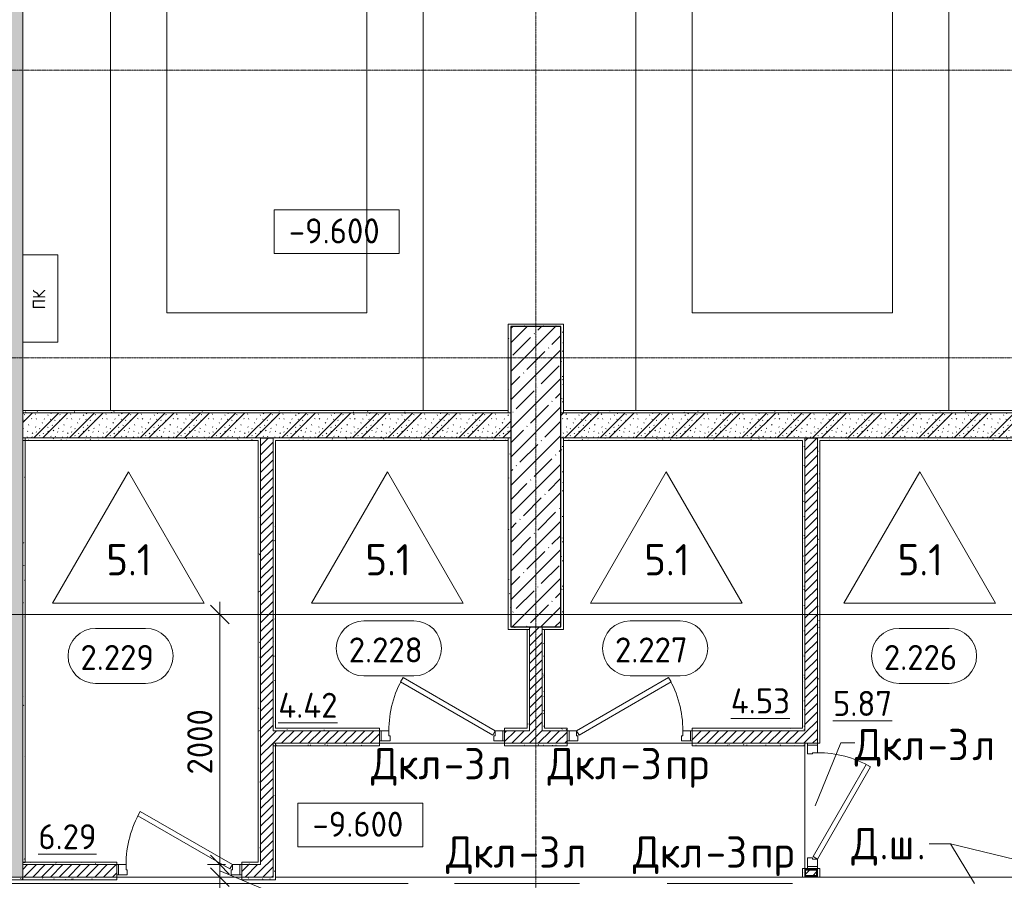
# Model space of a CAD drawing. Header units: millimetres. Extents: x 86102 to 162330, y -10965 to 131946.
# Tile 39 of 53: x 134145 to 142014, y 78575 to 85453. Entities that reach past the tile are written whole.
import ezdxf

# ---------------------------------------------------------------- set-up
doc = ezdxf.new("R2010")
doc.units = ezdxf.units.MM
doc.linetypes.add('3_ Штрих_ 1 х 1 мм', pattern=[2, 1, -1])
doc.linetypes.add('4_ Штрихпунктир_ 10 х 2 мм', pattern=[14, 10, -2, 0, -2])
for name, color, linetype, lineweight in [('A-ANNO-DIMS', 7, 'Continuous', 5), ('A-ANNO-DIMS-100', 7, 'Continuous', 5), ('A-ANNO-NOTE', 7, 'Continuous', 5), ('A-AREA-IDEN', 7, 'Continuous', 5), ('A-DETL-GENF', 7, 'Continuous', 13), ('A-DOOR', 7, 'Continuous', 13), ('A-DOOR-FRAM', 7, 'Continuous', 13), ('A-DOOR-IDEN', 7, 'Continuous', 5), ('A-FLOR', 7, 'Continuous', 13), ('A-FLOR-IDEN', 7, 'Continuous', 5), ('A-GENM', 7, 'Continuous', 13), ('A-WALL', 7, 'Continuous', 13), ('A-WALL-PATT', 7, 'Continuous', 13), ('C-PRKG', 7, 'Continuous', 13), ('G-ANNO-DIMS', 7, 'Continuous', 5), ('G-ANNO-TEXT', 7, 'Continuous', 5), ('I-WALL', 7, 'Continuous', 13), ('M-EQPM', 7, 'Continuous', 13), ('S-COLS', 7, 'Continuous', 25), ('S-GRID', 7, 'Continuous', 5)]:
    doc.layers.add(name, color=color, linetype=linetype, lineweight=lineweight)
doc.styles.add('GOST Common', font='GOST_Common.ttf', dxfattribs={"height": 100})
doc.styles.add('GOST Common_2', font='GOST_Common.ttf', dxfattribs={"height": 200})
doc.styles.add('GOST Common_3', font='GOST_Common.ttf', dxfattribs={"height": 250})
doc.dimstyles.new('2_мм', dxfattribs={"dimscale": 304.8, "dimtxt": 201.142999, "dimasz": 0.492126, "dimexe": 0.328084, "dimexo": 0.492126, "dimgap": 0, "dimtad": 1, "dimdec": 0, "dimdsep": 46, "dimtxsty": 'GOST Common_2', "dimblk1": 'OBLIQUE', "dimblk2": 'OBLIQUE', "dimsah": 1, "dimcen": 0.09, "dimdle": 0.328084, "dimadec": 5, "dimazin": 2, "dimtfac": 1, "dimtdec": 4, "dimtix": 1, "dimtmove": 1, "dimatfit": 3, "dimfxl": 1, "dimtvp": 1, "dimtolj": 1, "dimtzin": 0, "dimarcsym": 2})
doc.dimstyles.new('2_мм_1', dxfattribs={"dimscale": 304.8, "dimtxt": 201.142999, "dimasz": 0.492126, "dimexe": 0.328084, "dimexo": 0.492126, "dimgap": 0, "dimtad": 1, "dimdec": 0, "dimdsep": 46, "dimtxsty": 'GOST Common_2', "dimblk1": 'OBLIQUE', "dimblk2": 'OBLIQUE', "dimsah": 1, "dimcen": 0.09, "dimdle": 0.328084, "dimadec": 5, "dimazin": 2, "dimtfac": 1, "dimtdec": 4, "dimtix": 1, "dimtmove": 0, "dimatfit": 3, "dimfxl": 1, "dimtvp": 1, "dimtolj": 1, "dimtzin": 0, "dimarcsym": 2})
pattern_1 = [(0, (0, 0), (203.2, 50.8), [3.353, -149.047, 3.353, -149.047, -812.8]), (0, (0, 0), (203.2, 50.8), [-304.8, 3.353, -301.447, 3.353, -149.047, -355.6]), (0, (0, 0), (203.2, 50.8), [-762, 3.353, -98.247, 3.353, -250.647]), (120, (76.2, 25.4), (-145.59409, 150.576362), [3.353, -149.047, 3.353, -149.047, -812.8]), (120, (76.2, 25.4), (-145.59409, 150.576362), [-304.8, 3.353, -301.447, 3.353, -149.047, -355.6]), (120, (76.2, 25.4), (-145.59409, 150.576362), [-762, 3.353, -98.247, 3.353, -250.647]), (240, (101.6, 127), (-57.60591, -201.376362), [3.353, -149.047, 3.353, -149.047, -812.8]), (240, (101.6, 127), (-57.60591, -201.376362), [-304.8, 3.353, -301.447, 3.353, -149.047, -355.6]), (240, (101.6, 127), (-57.60591, -201.376362), [-762, 3.353, -98.247, 3.353, -250.647])]
pattern_2 = [(135, (150.28, 188.64), (-282.84271, 3e-14), [5, -395]), (135, (174.9, 237.36), (-282.84271, 3e-14), [5, -395]), (135, (211.96, 236.53), (-282.84271, 3e-14), [5, -395]), (135, (114.96, 223.96), (-282.84271, 3e-14), [5, -395]), (135, (77.54, 223.96), (-282.84271, 3e-14), [5, -395]), (135, (57.44, 184.52), (-282.84271, 3e-14), [5, -395]), (135, (66.21, 142.9), (-282.84271, 3e-14), [5, -395]), (135, (107.33, 161), (-282.84271, 3e-14), [5, -395]), (135, (99.08, 130.94), (-282.84271, 3e-14), [5, -395]), (135, (22.6, 136.46), (-282.84271, 3e-14), [5, -395]), (135, (21.16, 168.08), (-282.84271, 3e-14), [5, -395]), (135, (46.13, 96.12), (-282.84271, 3e-14), [5, -395]), (135, (3.54, 74.6), (-282.84271, 3e-14), [5, -395]), (135, (40.3, 47.56), (-282.84271, 3e-14), [5, -395]), (135, (39.77, 18.47), (-282.84271, 3e-14), [5, -395]), (135, (76.94, 37.28), (-282.84271, 3e-14), [5, -395]), (135, (114.18, 62.4), (-282.84271, 3e-14), [5, -395]), (135, (139.87, 90.2), (-282.84271, 3e-14), [5, -395]), (135, (141.44, 15.82), (-282.84271, 3e-14), [5, -395]), (135, (188.69, 26.73), (-282.84271, 3e-14), [5, -395]), (135, (176.14, 51.36), (-282.84271, 3e-14), [5, -395]), (135, (177.03, 0), (-282.84271, 3e-14), [5, -395]), (135, (276.61, 8.22), (-282.84271, 3e-14), [5, -395]), (135, (271.19, 31.72), (-282.84271, 3e-14), [5, -395]), (135, (268.29, 119.65), (-282.84271, 3e-14), [5, -395]), (135, (237.92, 101.95), (-282.84271, 3e-14), [5, -395]), (135, (237.92, 158.27), (-282.84271, 3e-14), [5, -395]), (135, (260.4, 204.35), (-282.84271, 3e-14), [5, -395]), (135, (275.54, 235.4), (-282.84271, 3e-14), [5, -395]), (135, (117.62, 268.96), (-282.84271, 3e-14), [5, -395]), (135, (203.62, 273.83), (-282.84271, 3e-14), [5, -395]), (135, (47.24, 279.3), (-282.84271, 3e-14), [5, -395]), (135, (23.2, 266.16), (-282.84271, 3e-14), [5, -395]), (135, (42.78, 232.52), (-282.84271, 3e-14), [5, -395]), (135, (177.76, 90.57), (-282.84271, 3e-14), [5, -395]), (135, (181.12, 121.8), (-282.84271, 3e-14), [5, -395]), (135, (206.73, 172.06), (-282.84271, 3e-14), [5, -395]), (135, (143.14, 136.62), (-282.84271, 3e-14), [5, -395]), (135, (211.51, 131.86), (-282.84271, 3e-14), [5, -395]), (135, (81.47, 95.1), (-282.84271, 3e-14), [5, -395]), (135, (235.13, 60.46), (-282.84271, 3e-14), [5, -395]), (135, (242.24, 4.89), (-282.84271, 3e-14), [5, -395]), (45, (0, 106.07), (-282.84271, 0), []), (45, (106.07, 0), (-282.84271, 0), []), (45, (176.78, 0), (-282.84271, 0), []), (45, (0, 176.78), (-282.84271, 0), [])]
pattern_3 = [(45, (0, 0), (-35.355339, 35.355339), [])]
pattern_4 = [(45, (0, 0), (-114.04925, 114.04925), []), (45, (114.05, 0), (-114.04925, 114.04925), [201.612, -40.322, 3.353, -36.97])]

# ---------------------------------------------------------------- blocks, each defined once
blk = doc.blocks.new('Наметкина 10_РД_АР_П_Отделка_R21_rvt-1--02_Подвал_МП_часть В')
at = {"layer": 'A-WALL-PATT', "lineweight": 5}
h = blk.add_hatch(dxfattribs=at)
h.set_pattern_fill('FP_5', color=256, style=0, pattern_type=2)
h.set_pattern_definition(pattern_1)
h.paths.add_polyline_path([(138070, 82310), (138070, 83020), (138050, 83020), (138050, 82310)])
h = blk.add_hatch(dxfattribs=at)
h.set_pattern_fill('FP_5', color=256, style=0, pattern_type=2)
h.set_pattern_definition(pattern_1)
h.paths.add_polyline_path([(138470, 83000), (138490, 83000), (138490, 83020), (138070, 83020), (138070, 83000)])
h = blk.add_hatch(dxfattribs=at)
h.set_pattern_fill('FP_5', color=256, style=0, pattern_type=2)
h.set_pattern_definition(pattern_1)
h.paths.add_polyline_path([(138490, 82310), (138490, 83000), (138470, 83000), (138470, 82310)])
h = blk.add_hatch(dxfattribs=at)
h.set_pattern_fill('FP_5', color=256, style=0, pattern_type=2)
h.set_pattern_definition(pattern_1)
h.paths.add_polyline_path([(138050, 82310), (138050, 82330), (134170.1, 82330), (134170.1, 82310), (137778, 82310)])
h = blk.add_hatch(dxfattribs=at)
h.set_pattern_fill('FP_5', color=256, style=0, pattern_type=2)
h.set_pattern_definition(pattern_1)
h.paths.add_polyline_path([(142220, 82310), (142220, 82330), (138490, 82330), (138490, 82310), (141896.9, 82310)])
h = blk.add_hatch(dxfattribs=at)
h.set_pattern_fill('FP_5', color=256, style=0, pattern_type=2)
h.set_pattern_definition(pattern_1)
h.paths.add_polyline_path([(136050, 82090), (136070, 82090), (136070, 82110), (134170, 82110), (134170, 82090)])
h = blk.add_hatch(dxfattribs=at)
h.set_pattern_fill('FP_5', color=256, style=0, pattern_type=2)
h.set_pattern_definition(pattern_1)
h.paths.add_polyline_path([(134190, 78720), (134190, 82110), (134170, 82110), (134170, 78720)])
h = blk.add_hatch(dxfattribs=at)
h.set_pattern_fill('FP_5', color=256, style=0, pattern_type=2)
h.set_pattern_definition(pattern_1)
h.paths.add_polyline_path([(136070, 78720), (136070, 82090), (136050, 82090), (136050, 78720)])
h = blk.add_hatch(dxfattribs=at)
h.set_pattern_fill('FP_5', color=256, style=0, pattern_type=2)
h.set_pattern_definition(pattern_1)
h.paths.add_polyline_path([(136170, 79770), (136190, 79770), (136190, 82110), (136170, 82110), (136170, 80999.6)])
h = blk.add_hatch(dxfattribs=at)
h.set_pattern_fill('FP_5', color=256, style=0, pattern_type=2)
h.set_pattern_definition(pattern_1)
h.paths.add_polyline_path([(136190, 82090), (138050, 82090), (138050, 82110), (136190, 82110)])
h = blk.add_hatch(dxfattribs=at)
h.set_pattern_fill('FP_5', color=256, style=0, pattern_type=2)
h.set_pattern_definition(pattern_1)
h.paths.add_polyline_path([(138070, 80600), (138070, 82110), (138050, 82110), (138050, 80600)])
h = blk.add_hatch(dxfattribs=at)
h.set_pattern_fill('FP_5', color=256, style=0, pattern_type=2)
h.set_pattern_definition(pattern_1)
h.paths.add_polyline_path([(138490, 80600), (138490, 82110), (138470, 82110), (138470, 80600)])
h = blk.add_hatch(dxfattribs=at)
h.set_pattern_fill('FP_5', color=256, style=0, pattern_type=2)
h.set_pattern_definition(pattern_1)
h.paths.add_polyline_path([(140400, 82090), (140420, 82090), (140420, 82110), (138490, 82110), (138490, 82090)])
h = blk.add_hatch(dxfattribs=at)
h.set_pattern_fill('FP_5', color=256, style=0, pattern_type=2)
h.set_pattern_definition(pattern_1)
h.paths.add_polyline_path([(140420, 79790), (140420, 82090), (140400, 82090), (140400, 79790)])
h = blk.add_hatch(dxfattribs=at)
h.set_pattern_fill('FP_5', color=256, style=0, pattern_type=2)
h.set_pattern_definition(pattern_1)
h.paths.add_polyline_path([(142200, 82090), (142200, 82110), (140520, 82110), (140520, 82090), (141896.9, 82090)])
h = blk.add_hatch(dxfattribs=at)
h.set_pattern_fill('FP_5', color=256, style=0, pattern_type=2)
h.set_pattern_definition(pattern_1)
h.paths.add_polyline_path([(140520, 78600), (140540, 78600), (140540, 78670), (140520, 78670), (140520, 78607.9)])
h.paths.add_polyline_path([(140540, 79670), (140540, 82090), (140520, 82090), (140520, 79670)])
h = blk.add_hatch(dxfattribs=at)
h.set_pattern_fill('FP_5', color=256, style=0, pattern_type=2)
h.set_pattern_definition(pattern_1)
h.paths.add_polyline_path([(138220, 80580), (138220, 80600), (138050, 80600), (138050, 80580)])
h = blk.add_hatch(dxfattribs=at)
h.set_pattern_fill('FP_5', color=256, style=0, pattern_type=2)
h.set_pattern_definition(pattern_1)
h.paths.add_polyline_path([(138220, 79770), (138220, 80580), (138200, 80580), (138200, 79770)])
h = blk.add_hatch(dxfattribs=at)
h.set_pattern_fill('FP_5', color=256, style=0, pattern_type=2)
h.set_pattern_definition(pattern_1)
h.paths.add_polyline_path([(138340, 79770), (138340, 80580), (138320, 80580), (138320, 79770)])
h = blk.add_hatch(dxfattribs=at)
h.set_pattern_fill('FP_5', color=256, style=0, pattern_type=2)
h.set_pattern_definition(pattern_1)
h.paths.add_polyline_path([(137020, 79770), (137020, 79790), (136190, 79790), (136190, 79770)])
h.paths.add_polyline_path([(138200, 79770), (138200, 79790), (138020, 79790), (138020, 79770)])
h = blk.add_hatch(dxfattribs=at)
h.set_pattern_fill('FP_5', color=256, style=0, pattern_type=2)
h.set_pattern_definition(pattern_1)
h.paths.add_polyline_path([(140420, 79770), (140420, 79790), (139520, 79790), (139520, 79770), (139837.4, 79770)])
h.paths.add_polyline_path([(138340, 79770), (138520, 79770), (138520, 79790), (138340, 79790)])
h = blk.add_hatch(dxfattribs=at)
h.set_pattern_fill('FP_5', color=256, style=0, pattern_type=2)
h.set_pattern_definition(pattern_1)
h.paths.add_polyline_path([(136190, 78580), (136190, 79650), (136170, 79650), (136170, 78580)])
h = blk.add_hatch(dxfattribs=at)
h.set_pattern_fill('FP_5', color=256, style=0, pattern_type=2)
h.set_pattern_definition(pattern_1)
h.paths.add_polyline_path([(139837.4, 79650), (140420, 79650), (140420, 79670), (139520, 79670), (139520, 79650)])
h.paths.add_polyline_path([(138020, 79650), (138520, 79650), (138520, 79670), (138020, 79670)])
h.paths.add_polyline_path([(136190, 79650), (137020, 79650), (137020, 79670), (136190, 79670)])
h = blk.add_hatch(dxfattribs=at)
h.set_pattern_fill('FP_5', color=256, style=0, pattern_type=2)
h.set_pattern_definition(pattern_1)
h.paths.add_polyline_path([(134170, 78700), (134920, 78700), (134920, 78720), (134170, 78720), (134170, 78714.3)])
h.paths.add_polyline_path([(135920, 78700), (136070, 78700), (136070, 78720), (135920, 78720), (135920, 78714.3)])
h = blk.add_hatch(dxfattribs=at)
h.set_pattern_fill('FP_5', color=256, style=0, pattern_type=2)
h.set_pattern_definition(pattern_1)
h.paths.add_polyline_path([(140420, 78600), (140420, 78670), (140400, 78670), (140400, 78600)])
h = blk.add_hatch(dxfattribs=at)
h.set_pattern_fill('FP_5', color=256, style=0, pattern_type=2)
h.set_pattern_definition(pattern_1)
h.paths.add_polyline_path([(134170, 78580), (134170, 78600), (133920, 78600), (133920, 78580)])
h = blk.add_hatch(dxfattribs=at)
h.set_pattern_fill('FP_5', color=256, style=0, pattern_type=2)
h.set_pattern_definition(pattern_1)
h.paths.add_polyline_path([(136170, 78580), (136170, 78600), (135920, 78600), (135920, 78580)])
h.paths.add_polyline_path([(134920, 78580), (134920, 78600), (134170, 78600), (134170, 78580)])
at = {"layer": 'A-WALL'}
for p, q in [((138070, 83020), (138050, 83020)), ((138050, 83020), (138050, 82310)), ((138490, 83020), (138070, 83020)), ((138490, 83000), (138490, 83020)), ((138070, 82310), (138070, 83000)), ((138070, 83000), (138470, 83000)), ((138470, 83000), (138470, 82310)), ((138490, 82310), (138490, 83000)), ((138050, 82330), (134170.1, 82330)), ((134170.1, 82330), (134170.1, 82310)), ((134170.1, 82310), (138050, 82310)), ((138050, 82310), (138050, 82330)), ((138050, 82310), (138070, 82310)), ((138470, 82310), (138490, 82310)), ((142220, 82330), (138490, 82330)), ((138490, 82330), (138490, 82310)), ((138490, 82310), (142220, 82310)), ((136070, 82110), (134170, 82110)), ((134170, 82110), (134170, 82090)), ((134190, 82110), (134170, 82110)), ((134170, 82110), (134170, 78720)), ((134170, 82090), (136050, 82090)), ((134190, 78720), (134190, 82110)), ((136050, 82090), (136050, 78720)), ((136070, 82090), (136070, 82110)), ((136070, 78720), (136070, 82090)), ((136170, 82110), (136170, 79770)), ((136190, 82110), (136170, 82110)), ((138050, 82110), (136190, 82110)), ((136190, 82090), (138050, 82090)), ((136190, 79790), (136190, 82090)), ((138050, 82090), (138050, 82110)), ((138070, 82110), (138050, 82110)), ((138050, 82110), (138050, 80600)), ((138070, 80600), (138070, 82110)), ((138470, 82110), (138470, 80600)), ((138490, 82110), (138470, 82110)), ((140420, 82110), (138490, 82110)), ((138490, 82110), (138490, 82090)), ((138490, 80600), (138490, 82110)), ((138490, 82090), (140400, 82090)), ((140400, 82090), (140400, 79790)), ((140420, 82090), (140420, 82110)), ((140420, 79790), (140420, 82090)), ((142200, 82110), (140520, 82110)), ((140520, 82110), (140520, 82090)), ((140520, 82090), (140520, 79670)), ((140540, 79670), (140540, 82090)), ((140540, 82090), (142200, 82090)), ((138050, 80600), (138050, 80580)), ((138050, 80580), (138220, 80580)), ((138220, 80600), (138070, 80600)), ((138220, 80580), (138200, 80580)), ((138200, 80580), (138200, 79790)), ((138220, 80580), (138220, 80600)), ((138220, 79770), (138220, 80580)), ((138470, 80600), (138320, 80600)), ((138320, 80600), (138320, 80580)), ((138320, 80580), (138320, 79770)), ((138340, 80580), (138320, 80580)), ((138320, 80580), (138490, 80580)), ((138340, 79790), (138340, 80580)), ((138490, 80580), (138490, 80600)), ((137020, 79790), (136190, 79790)), ((137020, 79770), (137020, 79790)), ((138200, 79790), (138020, 79790)), ((138020, 79790), (138020, 79770)), ((138520, 79790), (138340, 79790)), ((138520, 79770), (138520, 79790)), ((140400, 79790), (139520, 79790)), ((139520, 79790), (139520, 79770)), ((140420, 79770), (140420, 79790)), ((136170, 79770), (136190, 79770)), ((136190, 79770), (137020, 79770)), ((138020, 79770), (138200, 79770)), ((138200, 79770), (138220, 79770)), ((138320, 79770), (138340, 79770)), ((138340, 79770), (138520, 79770)), ((139520, 79770), (140420, 79770)), ((136170, 79650), (136170, 78600)), ((136190, 79650), (136170, 79650)), ((137020, 79670), (136190, 79670)), ((136190, 79670), (136190, 79650)), ((136190, 79650), (137020, 79650)), ((136190, 78580), (136190, 79650)), ((137020, 79650), (137020, 79670)), ((138520, 79670), (138020, 79670)), ((138020, 79670), (138020, 79650)), ((138020, 79650), (138520, 79650)), ((138520, 79650), (138520, 79670)), ((140420, 79670), (139520, 79670)), ((139520, 79670), (139520, 79650)), ((139520, 79650), (140420, 79650)), ((140420, 79650), (140420, 79670)), ((140520, 79670), (140540, 79670)), ((134170, 78720), (134170, 78700)), ((134170, 78700), (134920, 78700)), ((134920, 78720), (134190, 78720)), ((134920, 78700), (134920, 78720)), ((136050, 78720), (135920, 78720)), ((135920, 78720), (135920, 78700)), ((135920, 78700), (136070, 78700)), ((136070, 78700), (136070, 78720)), ((140400, 78670), (140400, 78600)), ((140420, 78670), (140400, 78670)), ((140420, 78655), (140420, 78670)), ((140420, 78600), (140420, 78615)), ((140520, 78670), (140520, 78655)), ((140540, 78670), (140520, 78670)), ((140520, 78615), (140520, 78600)), ((140540, 78600), (140540, 78670)), ((134170, 78600), (133920, 78600)), ((133920, 78580), (134170, 78580)), ((134920, 78600), (134170, 78600)), ((134170, 78600), (134170, 78580)), ((134170, 78580), (134170, 78600)), ((134170, 78580), (134920, 78580)), ((134920, 78580), (134920, 78600)), ((136170, 78600), (135920, 78600)), ((135920, 78600), (135920, 78580)), ((135920, 78580), (136170, 78580)), ((136170, 78580), (136190, 78580)), ((140400, 78600), (140420, 78600)), ((140520, 78600), (140540, 78600))]:
    blk.add_line(p, q, dxfattribs=at)
at = {"layer": 'A-WALL', "lineweight": 25}
blk.add_line((134170, 78720), (134190, 78720), dxfattribs=at)
blk = doc.blocks.new('АР_Дверь однопольная - 1000х2100h_850__Кладовая-4711845--02_Подвал_МП_часть В')
at = {"layer": 'A-DOOR'}
for p, q in [((-311.1, 475), (-331.1, 440.4)), ((425, 50), (-311.1, 475)), ((-331.1, 440.4), (405, 15.4)), ((405, 15.4), (425, 50))]:
    blk.add_line(p, q, dxfattribs=at)
at = {"layer": 'A-DOOR', "lineweight": 5}
blk.add_arc((425, 50), 850, 150, 180, dxfattribs=at)
at = {"layer": 'A-DOOR-FRAM'}
for p, q in [((-485, 50), (-500, 50)), ((-425, 50), (-485, 50)), ((-485, 50), (-485, -30)), ((-425, 10), (-425, 50)), ((-415, 10), (-425, 10)), ((-415, -30), (-415, 10)), ((425, 10), (415, 10)), ((415, 10), (415, -30)), ((485, 50), (425, 50)), ((425, 50), (425, 10)), ((485, -30), (485, 50)), ((485, 50), (500, 50)), ((-485, -30), (-500, -30)), ((-485, -30), (-415, -30)), ((415, -30), (485, -30)), ((485, -30), (500, -30))]:
    blk.add_line(p, q, dxfattribs=at)
blk = doc.blocks.new('АР_Дверь однопольная - 1000х2100h_850__Кладовая-4711806--02_Подвал_МП_часть В')
at = {"layer": 'A-DOOR'}
for p, q in [((311.1, 475), (-425, 50)), ((331.1, 440.4), (311.1, 475)), ((-405, 15.4), (331.1, 440.4)), ((-425, 50), (-405, 15.4))]:
    blk.add_line(p, q, dxfattribs=at)
at = {"layer": 'A-DOOR', "lineweight": 5}
blk.add_arc((-425, 50), 850, 360, 30, dxfattribs=at)
at = {"layer": 'A-DOOR-FRAM'}
for p, q in [((-485, 50), (-500, 50)), ((-425, 50), (-485, 50)), ((-485, 50), (-485, -30)), ((-425, 10), (-425, 50)), ((-415, 10), (-425, 10)), ((-415, -30), (-415, 10)), ((425, 10), (415, 10)), ((415, 10), (415, -30)), ((485, 50), (425, 50)), ((425, 50), (425, 10)), ((485, -30), (485, 50)), ((485, 50), (500, 50)), ((-485, -30), (-500, -30)), ((-485, -30), (-415, -30)), ((415, -30), (485, -30)), ((485, -30), (500, -30))]:
    blk.add_line(p, q, dxfattribs=at)
blk = doc.blocks.new('АР_Дверь однопольная - 1000х2100h_850__Кладовая-4711884--02_Подвал_МП_часть В')
at = {"layer": 'A-DOOR'}
for p, q in [((-311.1, 475), (-331.1, 440.4)), ((425, 50), (-311.1, 475)), ((-331.1, 440.4), (405, 15.4)), ((405, 15.4), (425, 50))]:
    blk.add_line(p, q, dxfattribs=at)
at = {"layer": 'A-DOOR', "lineweight": 5}
blk.add_arc((425, 50), 850, 150, 180, dxfattribs=at)
at = {"layer": 'A-DOOR-FRAM'}
for p, q in [((-485, 50), (-500, 50)), ((-425, 50), (-485, 50)), ((-485, 50), (-485, -30)), ((-425, 10), (-425, 50)), ((-415, 10), (-425, 10)), ((-415, -30), (-415, 10)), ((425, 10), (415, 10)), ((415, 10), (415, -30)), ((485, 50), (425, 50)), ((425, 50), (425, 10)), ((485, -30), (485, 50)), ((485, 50), (500, 50)), ((-485, -30), (-500, -30)), ((-485, -30), (-415, -30)), ((415, -30), (485, -30)), ((485, -30), (500, -30))]:
    blk.add_line(p, q, dxfattribs=at)
blk = doc.blocks.new('АР_Машиноместо - 4900x2400_М__5300х2500_-V28--02_Подвал_МП_часть В')
at = {"layer": 'C-PRKG'}
for p, q in [((2500, 0), (0, 0)), ((0, 0), (0, -5280)), ((2500, 0), (2500, -5280)), ((450, -800), (450, -4500)), ((450, -800), (2050, -800)), ((2050, -800), (2050, -4500)), ((450, -4500), (2050, -4500))]:
    blk.add_line(p, q, dxfattribs=at)
blk = doc.blocks.new('АР_Машиноместо - 4900x2400_М__5300х2500_-V29--02_Подвал_МП_часть В')
at = {"layer": 'C-PRKG'}
for p, q in [((0, 0), (0, 5280)), ((2500, 0), (2500, 5280)), ((450, 4500), (2050, 4500)), ((450, 800), (450, 4500)), ((2050, 800), (2050, 4500)), ((450, 800), (2050, 800)), ((2500, 0), (0, 0))]:
    blk.add_line(p, q, dxfattribs=at)
blk = doc.blocks.new('АР_Канал вертикальный прямоугольный - ПК-V30--02_Подвал_МП_часть В')
at = {"layer": 'A-DETL-GENF', "linetype": '3_ Штрих_ 1 х 1 мм'}
for p, q in [((350, 150), (-350, 150)), ((-350, 150), (-350, -130)), ((350, -130), (350, 150))]:
    blk.add_line(p, q, dxfattribs=at)
at = {"layer": 'M-EQPM'}
for p, q in [((-350, -130), (-350, 150)), ((-350, 150), (350, 150)), ((350, 150), (350, -130))]:
    blk.add_line(p, q, dxfattribs=at)
blk = doc.blocks.new('АР-Заполнение деф_ шва - Д_ш__Пристенный-4427260--02_Подвал_МП_часть В')
at = {"layer": 'A-GENM'}
for p, q in [((800, 25), (1800, 25)), ((3150, 25), (4150, 25)), ((0, -25), (4400, -25))]:
    blk.add_line(p, q, dxfattribs=at)
blk = doc.blocks.new('АР-Заполнение деф_ шва - Д_ш__Пристенный-4427673--02_Подвал_МП_часть В')
at = {"layer": 'A-GENM'}
for p, q in [((0, 25), (3130, 25)), ((3270, 25), (4930, 25)), ((350, -25), (1350, -25)), ((2050, -25), (3050, -25))]:
    blk.add_line(p, q, dxfattribs=at)
blk = doc.blocks.new('АР-Заполнение деф_ шва - Д_ш_-4327506--02_Подвал_МП_часть В')
at = {"layer": 'A-GENM'}
for p, q in [((20, 25), (1100, 25)), ((0, -25), (1080, -25))]:
    blk.add_line(p, q, dxfattribs=at)
blk = doc.blocks.new('А_Фахверк__Труба прямоугольная_ - 100х60х6_Фахверк_СФ3-4469475--02_Подвал_МП_часть В')
at = {"layer": 'S-COLS'}
for p, q in [((-30, 40), (-30, -40)), ((-24, -40), (-24, 40)), ((20, 50), (-20, 50)), ((-20, 44), (20, 44)), ((24, 40), (24, -40)), ((30, -40), (30, 40)), ((20, -44), (-20, -44)), ((-20, -50), (20, -50))]:
    blk.add_line(p, q, dxfattribs=at)
for centre, radius, start, end in [((-20, 40), 10, 90, 180), ((-20, 40), 4, 90, 180), ((20, 40), 10, 0, 90), ((20, 40), 4, 0, 90), ((-20, -40), 10, 180, 270), ((-20, -40), 4, 180, 270), ((20, -40), 10, 270, 360), ((20, -40), 4, 270, 0)]:
    blk.add_arc(centre, radius, start, end, dxfattribs=at)
blk = doc.blocks.new('Марка помещения _Номер_ - 2 мм-68851--02_Подвал_МП_часть В')
at = {"layer": 'A-AREA-IDEN'}
for p, q in [((-2.027, 2.21), (1.973, 2.21)), ((-2.027, -2.19), (1.973, -2.19))]:
    blk.add_line(p, q, dxfattribs=at)
for centre, start, end in [((-2.027, 0.01), 90, 270), ((1.973, 0.01), 270, 90)]:
    blk.add_arc(centre, 2.2, start, end, dxfattribs=at)
blk = doc.blocks.new('DIMBLOCK125--02_Подвал_МП_часть В')
at = {"layer": 'A-ANNO-DIMS-100', "lineweight": 25}
for p, q in [((135745.3, 78600), (135670.3, 78675)), ((135745.3, 78600), (135820.3, 78525)), ((135745.3, 77350), (135670.3, 77425)), ((135745.3, 77350), (135820.3, 77275))]:
    blk.add_line(p, q, dxfattribs=at)
at = {"layer": 'A-ANNO-DIMS-100'}
for p, q in [((136020, 78600), (135645.3, 78600)), ((135745.3, 77350), (135745.3, 78600)), ((135745.3, 78600), (136020, 78600)), ((135789.3, 77350), (135645.3, 77350)), ((135745.3, 77350), (135789.3, 77350))]:
    blk.add_line(p, q, dxfattribs=at)
at = {"layer": 'A-ANNO-DIMS-100', "color": 0, "insert": (135484, 77714.2), "char_height": 200, "width": 625.93, "attachment_point": 1, "rotation": 90, "line_spacing_factor": 1.022761, "style": 'GOST Common_2'}
blk.add_mtext('1250', dxfattribs=at)
blk = doc.blocks.new('_Oblique')
at = {"color": 0, "linetype": 'ByBlock', "lineweight": -2}
blk.add_line((-0.5, -0.5), (0.5, 0.5), dxfattribs=at)
blk = doc.blocks.new('DIMBLOCK126--02_Подвал_МП_часть В')
at = {"layer": 'A-ANNO-DIMS-100', "lineweight": 25}
for p, q in [((135745.3, 78700), (135670.3, 78775)), ((135745.3, 78700), (135820.3, 78625)), ((135745.3, 78600), (135670.3, 78675)), ((135745.3, 78600), (135820.3, 78525))]:
    blk.add_line(p, q, dxfattribs=at)
at = {"layer": 'A-ANNO-DIMS-100'}
for p, q in [((135789.3, 78700), (135645.3, 78700)), ((135745.3, 78600), (135745.3, 78700)), ((135745.3, 78700), (135789.3, 78700)), ((136120.4, 78494.7), (135745.3, 78650)), ((136020, 78600), (135645.3, 78600)), ((135745.3, 78600), (136020, 78600)), ((136120.4, 78012.9), (136120.4, 78494.7))]:
    blk.add_line(p, q, dxfattribs=at)
at = {"layer": 'A-ANNO-DIMS-100', "color": 0, "insert": (135859, 78012.9), "char_height": 200, "width": 458.197, "attachment_point": 1, "rotation": 90, "line_spacing_factor": 1.022761, "style": 'GOST Common_2'}
blk.add_mtext('100', dxfattribs=at)
blk = doc.blocks.new('DIMBLOCK127--02_Подвал_МП_часть В')
at = {"layer": 'A-ANNO-DIMS-100', "lineweight": 25}
for p, q in [((135745.3, 80700), (135670.3, 80775)), ((135745.3, 80700), (135820.3, 80625)), ((135745.3, 78700), (135670.3, 78775)), ((135745.3, 78700), (135820.3, 78625))]:
    blk.add_line(p, q, dxfattribs=at)
at = {"layer": 'A-ANNO-DIMS-100'}
for p, q in [((135745.3, 78700), (135745.3, 80800)), ((135789.3, 80700), (135645.3, 80700)), ((135745.3, 80700), (135789.3, 80700)), ((135789.3, 78700), (135645.3, 78700)), ((135745.3, 78700), (135789.3, 78700))]:
    blk.add_line(p, q, dxfattribs=at)
at = {"layer": 'A-ANNO-DIMS-100', "color": 0, "insert": (135484, 79420.4), "char_height": 200, "width": 670.931, "attachment_point": 1, "rotation": 90, "line_spacing_factor": 1.022761, "style": 'GOST Common_2'}
blk.add_mtext('2000', dxfattribs=at)
blk = doc.blocks.new('Высотные отметки - Frame_2-749557--02_Подвал_МП_часть В')
at = {"layer": 'G-ANNO-DIMS'}
for p, q in [((-5, 3.5), (-5, 0)), ((5, 3.5), (-5, 3.5)), ((5, 0), (5, 3.5)), ((-5, 0), (5, 0))]:
    blk.add_line(p, q, dxfattribs=at)
blk = doc.blocks.new('Марка полов - Марка полов-4106608--02_Подвал_МП_часть В')
at = {"layer": 'A-FLOR-IDEN'}
for p, q in [((0, 7), (-6.062, -3.5)), ((6.062, -3.5), (0, 7)), ((-6.062, -3.5), (6.062, -3.5))]:
    blk.add_line(p, q, dxfattribs=at)

msp = doc.modelspace()

# ---------------------------------------------------------------- hatches: boundary and pattern name
at = {"layer": 'A-WALL-PATT', "lineweight": 5}
h = msp.add_hatch(dxfattribs=at)
h.set_pattern_fill('FP_3', color=256, style=0, pattern_type=2)
h.set_pattern_definition(pattern_4)
h.paths.add_polyline_path([(134170, 78600), (134170, 99399.850441), (133920, 99399.850441), (133920, 78600)])
h = msp.add_hatch(dxfattribs=at)
h.set_pattern_fill('FP_1', color=256, style=0, pattern_type=2)
h.set_pattern_definition(pattern_2)
h.paths.add_polyline_path([(138070, 82110), (138070, 82310), (134170, 82310), (134170, 82110), (137778.027558, 82110)])
h = msp.add_hatch(dxfattribs=at)
h.set_pattern_fill('FP_1', color=256, style=0, pattern_type=2)
h.set_pattern_definition(pattern_2)
h.paths.add_polyline_path([(142220, 82110), (142220, 82310), (138470, 82310), (138470, 82110), (141896.865967, 82110)])
h = msp.add_hatch(dxfattribs=at)
h.set_pattern_fill('FP_2', color=256, style=0, pattern_type=2)
h.set_pattern_definition(pattern_3)
h.paths.add_polyline_path([(136070, 78600), (136170, 78600), (136170, 82110), (136070, 82110), (136070, 78700)])
h = msp.add_hatch(dxfattribs=at)
h.set_pattern_fill('FP_2', color=256, style=0, pattern_type=2)
h.set_pattern_definition(pattern_3)
h.paths.add_polyline_path([(140430, 78600), (140520, 78600), (140520, 78615), (140517.071068, 78607.928932), (140510, 78605), (140430, 78605), (140422.928932, 78607.928932), (140420, 78612.171573), (140420, 78600), (140427.171573, 78600)])
h.paths.add_polyline_path([(140504.285714, 78611), (140510, 78611), (140512.828427, 78612.171573), (140514, 78615), (140514, 78655), (140512.828427, 78657.828427), (140510, 78659), (140430, 78659), (140427.171573, 78657.828427), (140426, 78655), (140426, 78615), (140427.171573, 78612.171573), (140430, 78611)])
h.paths.add_polyline_path([(140420, 78655), (140422.928932, 78662.071068), (140430, 78665), (140510, 78665), (140517.071068, 78662.071068), (140520, 78657.828427), (140520, 78670), (140420, 78670), (140420, 78657.828427)])
h.paths.add_polyline_path([(140520, 79670), (140520, 82110), (140420, 82110), (140420, 79670)])
h = msp.add_hatch(dxfattribs=at)
h.set_pattern_fill('FP_2', color=256, style=0, pattern_type=2)
h.set_pattern_definition(pattern_3)
h.paths.add_polyline_path([(138320, 79770), (138320, 80600), (138220, 80600), (138220, 79770)])
h = msp.add_hatch(dxfattribs=at)
h.set_pattern_fill('FP_2', color=256, style=0, pattern_type=2)
h.set_pattern_definition(pattern_3)
h.paths.add_polyline_path([(140420, 79670), (140420, 79770), (139520, 79770), (139520, 79670), (139837.446763, 79670)])
h.paths.add_polyline_path([(138520, 79670), (138520, 79770), (138020, 79770), (138020, 79670)])
h.paths.add_polyline_path([(136170, 79670), (137020, 79670), (137020, 79770), (136170, 79770)])
h = msp.add_hatch(dxfattribs=at)
h.set_pattern_fill('FP_2', color=256, style=0, pattern_type=2)
h.set_pattern_definition(pattern_3)
h.paths.add_polyline_path([(134920, 78600), (134920, 78700), (134170, 78700), (134170, 78600)])
h.paths.add_polyline_path([(136070, 78600), (136070, 78700), (135920, 78700), (135920, 78600)])
at = {"layer": 'S-COLS', "lineweight": 5}
h = msp.add_hatch(dxfattribs=at)
h.set_pattern_fill('FP_3', color=256, style=0, pattern_type=2)
h.set_pattern_definition(pattern_4)
h.paths.add_polyline_path([(138470, 80600), (138470, 83000), (138070, 83000), (138070, 80600)])

# ---------------------------------------------------------------- linework, layer by layer
at = {"layer": 'A-DOOR-IDEN'}
for p, q in [((140501.239997, 79169.868646), (140708.050498, 79673.759057)), ((140708.050498, 79673.759057), (140818.781744, 79673.759057))]:
    msp.add_line(p, q, dxfattribs=at)
at = {"layer": 'A-FLOR'}
for p, q in [((138020, 79670), (137020, 79670)), ((139520, 79670), (138520, 79670)), ((140420, 78670), (140420, 79650)), ((134920, 78600), (135920, 78600)), ((136190, 78600), (140400, 78600)), ((140540, 78600), (142200, 78600))]:
    msp.add_line(p, q, dxfattribs=at)
at = {"layer": 'A-WALL'}
for p, q in [((134170, 78600), (134170, 99399.850441)), ((133920, 78600), (134170, 78600))]:
    msp.add_line(p, q, dxfattribs=at)
at = {"layer": 'A-WALL', "lineweight": 25}
for p, q in [((136070, 82110), (136170, 82110)), ((140420, 82110), (140520, 82110))]:
    msp.add_line(p, q, dxfattribs=at)
at = {"layer": 'G-ANNO-TEXT'}
for p, q in [((141419.252537, 78867.736622), (141412.565037, 78867.736622)), ((141583.845639, 78867.736622), (141419.252537, 78867.736622)), ((141583.845639, 78867.736622), (141419.252537, 78867.736622)), ((142836.291317, 78563.644309), (141583.845639, 78867.736622)), ((141776.595322, 78549.48827), (141583.845639, 78867.736622))]:
    msp.add_line(p, q, dxfattribs=at)
at = {"layer": 'I-WALL'}
for p, q in [((138070, 82310), (134170, 82310)), ((138070, 82110), (138070, 82310)), ((142220, 82310), (138470, 82310)), ((138470, 82310), (138470, 82110)), ((134170, 82110), (136070, 82110)), ((136070, 82110), (136070, 78700)), ((136170, 82110), (138070, 82110)), ((136170, 79770), (136170, 82110)), ((138470, 82110), (140420, 82110)), ((140420, 82110), (140420, 79770)), ((140520, 82110), (142220, 82110)), ((140520, 79670), (140520, 82110)), ((138220, 80600), (138220, 79770)), ((138320, 80600), (138220, 80600)), ((138320, 79770), (138320, 80600)), ((137020, 79770), (136170, 79770)), ((137020, 79670), (137020, 79770)), ((138220, 79770), (138020, 79770)), ((138020, 79770), (138020, 79670)), ((138520, 79770), (138320, 79770)), ((138520, 79670), (138520, 79770)), ((140420, 79770), (139520, 79770)), ((139520, 79770), (139520, 79670)), ((136170, 78600), (136170, 79670)), ((136170, 79670), (137020, 79670)), ((138020, 79670), (138520, 79670)), ((139520, 79670), (140420, 79670)), ((140420, 79670), (140520, 79670)), ((134920, 78700), (134170, 78700)), ((134920, 78600), (134920, 78700)), ((136070, 78700), (135920, 78700)), ((135920, 78700), (135920, 78600)), ((140420, 78670), (140420, 78655)), ((140520, 78670), (140420, 78670)), ((140420, 78615), (140420, 78600)), ((140520, 78655), (140520, 78670)), ((140520, 78600), (140520, 78615)), ((134170, 78600), (134920, 78600)), ((135920, 78600), (136170, 78600)), ((140420, 78600), (140520, 78600))]:
    msp.add_line(p, q, dxfattribs=at)
at = {"layer": 'S-COLS'}
for p, q in [((138070, 83000), (138070, 80600)), ((138470, 83000), (138070, 83000)), ((138470, 80600), (138470, 83000)), ((138070, 80600), (138470, 80600))]:
    msp.add_line(p, q, dxfattribs=at)
at = {"layer": 'S-GRID', "linetype": '4_ Штрихпунктир_ 10 х 2 мм'}
for p, q in [((138270, 56890.207756), (138270, 100099.114671)), ((151984.481863, 85050), (87806.844828, 85050)), ((151984.481863, 82750), (87806.844828, 82750)), ((153438.734659, 80700), (87806.844828, 80700)), ((151984.481863, 80700), (87806.844828, 80700))]:
    msp.add_line(p, q, dxfattribs=at)

# ---------------------------------------------------------------- block references
at = {"lineweight": 5}
msp.add_blockref('Наметкина 10_РД_АР_П_Отделка_R21_rvt-1--02_Подвал_МП_часть В', (0, 0), dxfattribs=at)
at = {"layer": 'A-AREA-IDEN', "xscale": 99.99999999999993, "yscale": 99.99999999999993, "zscale": 99.99999999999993}
for p in [(134954.07451, 80367.171421), (137098.171216, 80427.171421), (139225.812257, 80427.171421), (141374.88041, 80367.171421)]:
    msp.add_blockref('Марка помещения _Номер_ - 2 мм-68851--02_Подвал_МП_часть В', p, dxfattribs=at)
at = {"layer": 'A-DOOR'}
for name, p in [('АР_Дверь однопольная - 1000х2100h_850__Кладовая-4711845--02_Подвал_МП_часть В', (137520, 79720)), ('АР_Дверь однопольная - 1000х2100h_850__Кладовая-4711806--02_Подвал_МП_часть В', (139020, 79720)), ('АР_Дверь однопольная - 1000х2100h_850__Кладовая-4711845--02_Подвал_МП_часть В', (135420, 78650))]:
    msp.add_blockref(name, p, dxfattribs=at)
at = {"layer": 'A-DOOR', "rotation": 270}
msp.add_blockref('АР_Дверь однопольная - 1000х2100h_850__Кладовая-4711884--02_Подвал_МП_часть В', (140470, 79170), dxfattribs=at)
at = {"layer": 'A-FLOR-IDEN', "xscale": 99.99999999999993, "yscale": 99.99999999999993, "zscale": 99.99999999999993}
for p in [(135013.301272, 81139.719343), (137083.994157, 81139.719343), (139312.490684, 81139.719343), (141337.563961, 81139.719343)]:
    msp.add_blockref('Марка полов - Марка полов-4106608--02_Подвал_МП_часть В', p, dxfattribs=at)
at = {"layer": 'A-GENM'}
for name, p in [('АР-Заполнение деф_ шва - Д_ш__Пристенный-4427260--02_Подвал_МП_часть В', (131770, 78575)), ('АР-Заполнение деф_ шва - Д_ш_-4327506--02_Подвал_МП_часть В', (136170, 78575)), ('АР-Заполнение деф_ шва - Д_ш__Пристенный-4427673--02_Подвал_МП_часть В', (137270, 78575))]:
    msp.add_blockref(name, p, dxfattribs=at)
at = {"layer": 'C-PRKG'}
msp.add_blockref('АР_Машиноместо - 4900x2400_М__5300х2500_-V28--02_Подвал_МП_часть В', (134870, 87610), dxfattribs=at)
at = {"layer": 'C-PRKG', "rotation": 180}
msp.add_blockref('АР_Машиноместо - 4900x2400_М__5300х2500_-V29--02_Подвал_МП_часть В', (141570, 87610), dxfattribs=at)
at = {"layer": 'G-ANNO-DIMS', "xscale": 99.99999999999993, "yscale": 99.99999999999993, "zscale": 99.99999999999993}
for p in [(136678.071019, 83583.213229), (136866.654961, 78842.174463)]:
    msp.add_blockref('Высотные отметки - Frame_2-749557--02_Подвал_МП_часть В', p, dxfattribs=at)
at = {"layer": 'M-EQPM', "rotation": 269.9999999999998}
msp.add_blockref('АР_Канал вертикальный прямоугольный - ПК-V30--02_Подвал_МП_часть В', (134300, 83224.375), dxfattribs=at)
at = {"layer": 'S-COLS', "rotation": 90.00000000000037}
msp.add_blockref('А_Фахверк__Труба прямоугольная_ - 100х60х6_Фахверк_СФ3-4469475--02_Подвал_МП_часть В', (140470, 78635), dxfattribs=at)

# ---------------------------------------------------------------- texts
at = {"layer": 'A-ANNO-NOTE', "insert": (134249.422236, 83136.968256), "char_height": 100, "width": 192.405, "attachment_point": 1, "rotation": 90, "style": 'GOST Common'}
msp.add_mtext('ПК', dxfattribs=at)
at = {"layer": 'A-AREA-IDEN', "char_height": 200, "attachment_point": 1, "style": 'GOST Common_2'}
for s, insert, width in [('2.228', (136774.657019, 80515.914603), 777.636875), ('2.227', (138902.298061, 80515.914603), 777.636875), ('2.229', (134630.560314, 80455.914603), 777.636875), ('2.226', (141051.366214, 80455.914603), 777.636875), ('\\L4.53', (139828.029264, 80108.409952), 617.299375), ('\\L4.42', (136211.44031, 80073.725796), 649.366875), ('\\L5.87', (140644.515628, 80088.409952), 601.265625), ('\\L6.29', (134293.875835, 79023.403849), 601.265625)]:
    msp.add_mtext(s, dxfattribs=dict(at, insert=insert, width=width))
at = {"layer": 'A-DOOR-IDEN', "char_height": 250, "attachment_point": 1, "style": 'GOST Common_3'}
for s, insert, width in [('-3', (141400.865077, 79784.68614), 432.91125), ('Дкл', (140818.781744, 79784.68614), 705.485), ('\\fGOST Common|b0|i0|c204|p34|;л', (141758.052577, 79784.68614), 216.455625), ('Дкл', (136952.881106, 79631.818968), 705.485), ('-3', (137534.964439, 79631.818968), 432.91125), ('Дкл', (138363.881106, 79631.818968), 705.485), ('-3', (138945.964439, 79631.818968), 432.91125), ('\\fGOST Common|b0|i0|c204|p34|;л', (137892.151939, 79631.818968), 216.455625), ('пр', (139303.151939, 79631.818968), 432.91125), ('Дкл', (137552.881106, 78925.998036), 705.485), ('-3', (138134.964439, 78925.998036), 432.91125), ('Дкл', (139045.553919, 78925.998036), 705.485), ('-3', (139627.637252, 78925.998036), 432.91125), ('\\fGOST Common|b0|i0|c204|p34|;л', (138492.151939, 78925.998036), 216.455625), ('пр', (139984.824752, 78925.998036), 432.91125)]:
    msp.add_mtext(s, dxfattribs=dict(at, insert=insert, width=width))
at = {"layer": 'A-FLOR-IDEN', "char_height": 250, "width": 456.961875, "attachment_point": 1, "style": 'GOST Common_3'}
for insert in [(134836.924989, 81261.781015), (136907.617874, 81261.781015), (139136.114401, 81261.781015), (141161.187678, 81261.781015)]:
    msp.add_mtext('5.1', dxfattribs=dict(at, insert=insert))
at = {"layer": 'G-ANNO-DIMS', "char_height": 200, "width": 917.17566319, "attachment_point": 1, "line_spacing_factor": 1.022761, "style": 'GOST Common_2'}
for insert in [(136295.914492, 83864.57889), (136484.498434, 79123.540124)]:
    msp.add_mtext('-9.600', dxfattribs=dict(at, insert=insert))
at = {"layer": 'G-ANNO-TEXT', "char_height": 250, "attachment_point": 1, "style": 'GOST Common_3'}
for s, insert, width in [('\\fGOST Common|b0|i0|c204|p34|;Д', (140792.252537, 78992.736622), 272.57375), ('\\fGOST Common|b0|i0|c204|p34|;ш', (141089.908787, 78992.736622), 272.57375), ('\\fGOST Common|b0|i0|c204|p34|;.', (141017.148371, 78992.736622), 88.185625), ('\\fGOST Common|b0|i0|c204|p34|;.', (141314.804621, 78992.736622), 88.185625)]:
    msp.add_mtext(s, dxfattribs=dict(at, insert=insert, width=width))

# ---------------------------------------------------------------- dimensions: what is measured, and where the dimension line sits
at = {"layer": 'A-ANNO-DIMS'}
for base, p1, p2, override, picture, middle in [((135745.336905, 80700), (135639.270888, 78700), (135639.270888, 80700), {"dimpost": '<>', "dimfxl": 2000}, 'DIMBLOCK127--02_Подвал_МП_часть В', (135645.336905, 79700)), ((135745.336905, 78600), (135639.270888, 77350), (136170, 78600), {"dimpost": '<>', "dimfxl": 1358.003457}, 'DIMBLOCK125--02_Подвал_МП_часть В', (135645.336905, 77975))]:
    dim = msp.add_linear_dim(base=base, p1=p1, p2=p2, angle=90, dimstyle='2_мм_1', override=override, dxfattribs=at)
    dim.commit()
    dim.dimension.update_dxf_attribs({"geometry": picture, "text_midpoint": middle})
dim = msp.add_linear_dim(base=(135745.336905, 78700), p1=(136170, 78600), p2=(135639.270888, 78700), angle=90, dimstyle='2_мм', override={"dimpost": '<>', "dimfxl": 540.06795}, dxfattribs=at)
dim.commit()
dim.dimension.update_dxf_attribs({"geometry": 'DIMBLOCK126--02_Подвал_МП_часть В', "text_midpoint": (135992.376101, 78241.949938), "dimtype": 160, "text_rotation": 90})

doc.saveas('drawing.dxf')
